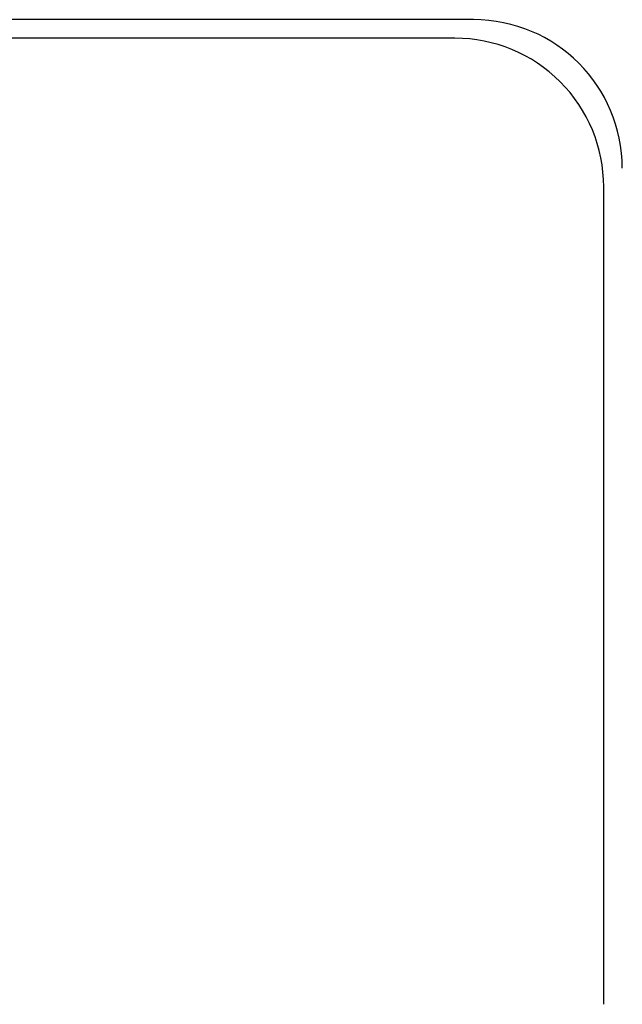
# Model space of a CAD drawing. Header units: millimetres. Extents: x 0 to 420, y -14 to 283.
# Tile 37 of 40: x 337.31 to 345.41, y 210.06 to 223.31. Entities that reach past the tile are written whole.
import ezdxf

# ---------------------------------------------------------------- set-up
doc = ezdxf.new("R2010")
doc.units = ezdxf.units.MM

msp = doc.modelspace()

# ---------------------------------------------------------------- linework, layer by layer
at = {"color": 7, "linetype": 'Continuous'}
for p, q in [((343.414, 223.314), (308.914, 223.314)), ((343.164, 223.064), (309.164, 223.064)), ((345.164, 210.064), (345.164, 221.064))]:
    msp.add_line(p, q, dxfattribs=at)
for centre, start in [((343.414, 221.314), 0.0001), ((343.164, 221.064), 359.9999)]:
    msp.add_arc(centre, 2, start, 90, dxfattribs=at)

doc.saveas('drawing.dxf')
